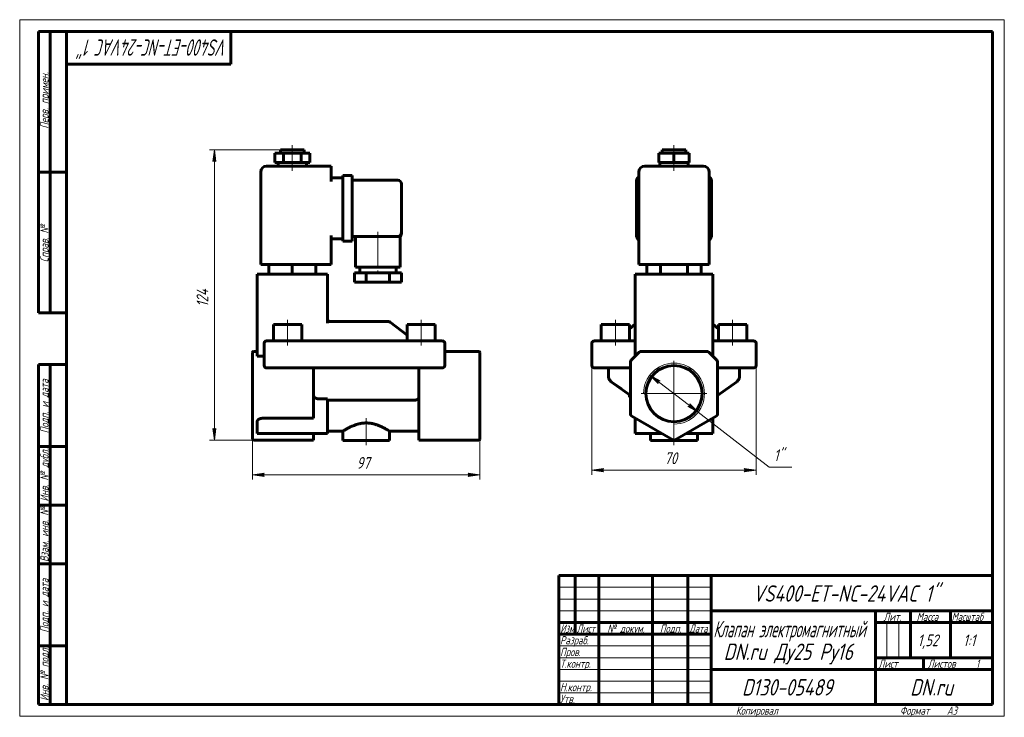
# Model space of a CAD drawing. Header units: millimetres. Extents: x 0 to 420, y 0 to 297.
import ezdxf

# ---------------------------------------------------------------- set-up
doc = ezdxf.new("R2010")
doc.units = ezdxf.units.MM
for name, pattern in [('K5LT_AXLED', [19.5, 15, -1.5, 1.5, -1.5]), ('K5LT_BASIC', [0]), ('K5LT_THIN', [0])]:
    doc.linetypes.add(name, pattern=pattern)
doc.layers.add('Системный слой', color=7, linetype='Continuous')
doc.layers.add('Системный слой (1)', color=7, linetype='Continuous', true_color=0x6c6c6c)
doc.styles.add('KDIMTEXTSTYLE', font='GOST_AU.SHX', dxfattribs={"width": 0.96, "oblique": 15, "height": 5})
doc.styles.add('KTEXTSTYLE', font='GOST_AU.SHX', dxfattribs={"width": 0.96, "height": 5})
doc.dimstyles.new('KDIMSTYLE (1.00)', dxfattribs={"dimtxt": 5, "dimasz": 1, "dimexe": 2, "dimexo": 0, "dimgap": 1, "dimtad": 1, "dimtxsty": 'KDIMTEXTSTYLE', "dimsah": 1, "dimcen": 0, "dimdle": 1, "dimadec": 0, "dimazin": 0, "dimtfac": 0.667, "dimtmove": 0, "dimatfit": 3, "dimfxl": 1, "dimtvp": 1, "dimtolj": 1, "dimtzin": 0, "dimarcsym": 0})

# ---------------------------------------------------------------- blocks, each defined once
blk = doc.blocks.new('U0')
at = {"layer": 'Системный слой (1)', "color": 150, "linetype": 'K5LT_BASIC', "lineweight": 60, "true_color": 0x0080ff}
for p, q in [((262.6, 163.88), (262.6, 163.87)), ((262.6, 163.87), (262.6, 163.88)), ((262.6, 163.88), (262.6, 163.88))]:
    blk.add_line(p, q, dxfattribs=at)
blk = doc.blocks.new('U1')
at = {"layer": 'Системный слой (1)', "color": 150, "linetype": 'K5LT_BASIC', "lineweight": 60, "true_color": 0x0080ff}
for p, q in [((295.6, 163.88), (295.6, 163.87)), ((295.6, 163.87), (295.6, 163.88)), ((295.6, 163.88), (295.6, 163.88))]:
    blk.add_line(p, q, dxfattribs=at)
blk = doc.blocks.new('D0')
at = {"layer": 'Системный слой (1)'}
for points in [[(248.6, 104.96), (249.1, 105.61), (244.1, 104.96), (249.1, 104.3)], [(309.1, 104.3), (314.1, 104.96), (309.1, 105.61), (309.6, 104.96)]]:
    blk.add_hatch(color=7, dxfattribs=at).paths.add_polyline_path(points)
at = {"layer": 'Системный слой (1)', "color": 7, "linetype": 'K5LT_THIN', "lineweight": 18}
for p, q in [((244.1, 154.32), (244.1, 102.96)), ((314.1, 154.32), (314.1, 102.96)), ((244.1, 104.96), (249.1, 105.61)), ((249.1, 105.61), (248.6, 104.96)), ((309.6, 104.96), (309.1, 105.61)), ((309.1, 105.61), (314.1, 104.96)), ((249.1, 104.3), (244.1, 104.96)), ((248.6, 104.96), (249.1, 104.3)), ((314.1, 104.96), (309.1, 104.3)), ((309.1, 104.3), (309.6, 104.96))]:
    blk.add_line(p, q, dxfattribs=at)
blk.add_wipeout([(275.02, 105.96), (275.02, 113.34), (282.86, 113.34), (282.86, 105.96)]).dxf.layer = 'Системный слой (1)'
blk.add_line((244.1, 104.96), (314.1, 104.96), dxfattribs=at)
at = {"layer": 'Системный слой (1)', "color": 7, "insert": (275.02, 112.54), "char_height": 5, "attachment_point": 1, "style": 'KTEXTSTYLE'}
blk.add_mtext('\\H5.0;\\W1.000;\\Q15;\\Q15;\\W0.965;70', dxfattribs=at)
blk = doc.blocks.new('KDIMARROW_01')
at = {"layer": 'Системный слой'}
blk.add_hatch(color=0, dxfattribs=at).paths.add_polyline_path([(-5, -0.66), (0, 0), (-5, 0.66), (-4.5, 0)])
at = {"layer": 'Системный слой', "color": 0, "linetype": 'K5LT_THIN', "lineweight": 18}
for p, q in [((-4.5, 0), (-5, 0.66)), ((-5, 0.66), (0, 0)), ((0, 0), (-5, -0.66)), ((-5, -0.66), (-4.5, 0))]:
    blk.add_line(p, q, dxfattribs=at)
at = {"layer": 'Системный слой (1)', "color": 0, "linetype": 'K5LT_THIN', "lineweight": 18}
blk.add_line((99.29, 137.57), (98.29, 137.57), dxfattribs=at)
blk = doc.blocks.new('D1')
at = {"layer": 'Системный слой (1)'}
for points in [[(273.17, 142.97), (268.81, 145.5), (272.36, 141.93), (272.37, 142.75)], [(289.4, 129.63), (285.84, 133.2), (285.84, 132.38), (285.04, 132.16)]]:
    blk.add_hatch(color=7, dxfattribs=at).paths.add_polyline_path(points)
at = {"layer": 'Системный слой (1)', "color": 7, "linetype": 'K5LT_THIN', "lineweight": 18}
for p, q in [((268.81, 145.5), (273.17, 142.97)), ((272.36, 141.93), (268.81, 145.5)), ((268.81, 145.5), (289.4, 129.63)), ((273.17, 142.97), (272.37, 142.75)), ((272.37, 142.75), (272.36, 141.93)), ((285.04, 132.16), (285.84, 132.38)), ((289.4, 129.63), (285.04, 132.16)), ((285.84, 132.38), (285.84, 133.2)), ((285.84, 133.2), (289.4, 129.63))]:
    blk.add_line(p, q, dxfattribs=at)
blk.add_wipeout([(321.71, 107.28), (321.71, 114.66), (327.14, 114.66), (327.14, 107.28)]).dxf.layer = 'Системный слой (1)'
for p, q in [((289.4, 129.63), (319.71, 106.28)), ((319.71, 106.28), (329.36, 106.28))]:
    blk.add_line(p, q, dxfattribs=at)
at = {"layer": 'Системный слой (1)', "color": 7, "insert": (321.71, 113.86), "char_height": 5, "attachment_point": 1, "style": 'KTEXTSTYLE'}
blk.add_mtext('\\H5.0;\\W1.000;\\Q15;\\Q15;\\W0.965;1"', dxfattribs=at)
blk = doc.blocks.new('U2')
at = {"layer": 'Системный слой (1)', "color": 30, "linetype": 'K5LT_AXLED', "lineweight": 18, "true_color": 0xff8000}
for q in [(279.1, 151.57), (265.1, 137.57), (293.1, 137.57), (279.1, 123.57)]:
    blk.add_line((279.1, 137.57), q, dxfattribs=at)
blk = doc.blocks.new('U3')
at = {"layer": 'Системный слой (1)', "color": 150, "linetype": 'K5LT_BASIC', "lineweight": 60, "true_color": 0x0080ff}
for p in [(162.79, 206.07), (162.79, 205.68), (162.79, 205.68)]:
    blk.add_line(p, (162.79, 205.68), dxfattribs=at)
blk = doc.blocks.new('U4')
at = {"layer": 'Системный слой (1)', "color": 150, "linetype": 'K5LT_BASIC', "lineweight": 60, "true_color": 0x0080ff}
for p, q in [((131.29, 121.57), (137.79, 121.57)), ((157.79, 121.57), (170.29, 121.57))]:
    blk.add_line(p, q, dxfattribs=at)
blk = doc.blocks.new('D2')
at = {"layer": 'Системный слой (1)'}
for points in [[(99.29, 102.96), (104.29, 103.61), (103.79, 102.96), (104.29, 102.3)], [(191.29, 102.3), (196.29, 102.96), (191.29, 103.61), (191.79, 102.96)]]:
    blk.add_hatch(color=7, dxfattribs=at).paths.add_polyline_path(points)
at = {"layer": 'Системный слой (1)', "color": 7, "linetype": 'K5LT_THIN', "lineweight": 18}
for p, q in [((99.29, 123.34), (99.29, 100.96)), ((196.29, 122.29), (196.29, 100.96)), ((99.29, 102.96), (104.29, 103.61)), ((104.29, 102.3), (99.29, 102.96)), ((104.29, 103.61), (103.79, 102.96)), ((103.79, 102.96), (104.29, 102.3)), ((191.79, 102.96), (191.29, 103.61)), ((191.29, 103.61), (196.29, 102.96)), ((196.29, 102.96), (191.29, 102.3)), ((191.29, 102.3), (191.79, 102.96))]:
    blk.add_line(p, q, dxfattribs=at)
blk.add_wipeout([(143.71, 103.96), (143.71, 111.34), (151.55, 111.34), (151.55, 103.96)]).dxf.layer = 'Системный слой (1)'
blk.add_line((99.29, 102.96), (196.29, 102.96), dxfattribs=at)
at = {"layer": 'Системный слой (1)', "color": 7, "insert": (143.71, 110.54), "char_height": 5, "attachment_point": 1, "style": 'KTEXTSTYLE'}
blk.add_mtext('\\H5.0;\\W1.000;\\Q15;\\Q15;\\W0.965;97', dxfattribs=at)
blk = doc.blocks.new('D3')
at = {"layer": 'Системный слой (1)'}
for points in [[(83.69, 236.57), (83.03, 241.57), (82.37, 236.57), (83.03, 237.07)], [(83.03, 117.72), (83.69, 122.72), (83.03, 122.22), (82.37, 122.72)]]:
    blk.add_hatch(color=7, dxfattribs=at).paths.add_polyline_path(points)
at = {"layer": 'Системный слой (1)', "color": 7, "linetype": 'K5LT_THIN', "lineweight": 18}
for p, q in [((111.29, 241.57), (81.03, 241.57)), ((82.37, 236.57), (83.03, 241.57)), ((83.03, 241.57), (83.69, 236.57)), ((83.03, 237.07), (82.37, 236.57)), ((83.69, 236.57), (83.03, 237.07)), ((83.03, 117.72), (82.37, 122.72)), ((82.37, 122.72), (83.03, 122.22)), ((83.03, 122.22), (83.69, 122.72)), ((83.69, 122.72), (83.03, 117.72)), ((99.79, 117.72), (81.03, 117.72))]:
    blk.add_line(p, q, dxfattribs=at)
blk.add_wipeout([(82.03, 174.57), (74.65, 174.57), (74.65, 184.31), (82.03, 184.31)]).dxf.layer = 'Системный слой (1)'
blk.add_line((83.03, 241.57), (83.03, 117.72), dxfattribs=at)
at = {"layer": 'Системный слой (1)', "color": 7, "insert": (75.45, 174.57), "char_height": 5, "attachment_point": 1, "rotation": 90, "style": 'KTEXTSTYLE'}
blk.add_mtext('\\H5.0;\\W1.000;\\Q15;\\Q15;\\W0.965;124', dxfattribs=at)
blk = doc.blocks.new('U5')
at = {"color": 7, "linetype": 'K5LT_THIN', "lineweight": 18}
for p, q in [((0, 0), (0, 297)), ((0, 297), (420, 297)), ((420, 297), (420, 0)), ((230, 55), (295, 55)), ((230, 50), (295, 50)), ((230, 45), (295, 45)), ((369.96, 25), (369.96, 40)), ((374.98, 25), (374.98, 40)), ((230, 30), (295, 30)), ((230, 25), (295, 25)), ((230, 20), (295, 20)), ((230, 15), (295, 15)), ((230, 10), (295, 10)), ((420, 0), (0, 0))]:
    blk.add_line(p, q, dxfattribs=at)
at = {"color": 150, "linetype": 'K5LT_BASIC', "lineweight": 60, "true_color": 0x0080ff}
for p, q in [((8, 172), (8, 292)), ((20, 292), (8, 292)), ((13, 172), (13, 292)), ((20, 5), (20, 292)), ((20, 292), (415, 292)), ((90, 292), (90, 278)), ((415, 292), (415, 5)), ((90, 278), (20, 278)), ((20, 232), (8, 232)), ((20, 172), (8, 172)), ((8, 5), (8, 150)), ((20, 150), (8, 150)), ((13, 5), (13, 150)), ((20, 115), (8, 115)), ((20, 90), (8, 90)), ((20, 65), (8, 65)), ((230, 60), (415, 60)), ((230, 5), (230, 60)), ((237, 35), (237, 60)), ((247, 5), (247, 60)), ((270, 5), (270, 60)), ((285, 5), (285, 60)), ((295, 5), (295, 60)), ((295, 45), (415, 45)), ((365, 5), (365, 45)), ((380, 25), (380, 45)), ((397, 25), (397, 45)), ((230, 40), (295, 40)), ((365, 40), (380, 40)), ((380, 40), (415, 40)), ((230, 35), (295, 35)), ((20, 30), (8, 30)), ((365, 25), (415, 25)), ((385.57, 20), (385.57, 25)), ((295, 20), (365, 20)), ((365, 20), (415, 20)), ((20, 5), (8, 5)), ((415, 5), (20, 5))]:
    blk.add_line(p, q, dxfattribs=at)
at = {"color": 7, "attachment_point": 1, "style": 'KTEXTSTYLE'}
for s, insert, char_height, rotation in [('\\H5.0;\\W1.000;\\Q15;\\Q15;\\W0.763;\\H7.00;VS400-ET-NC-24VAC 1"', (88.73, 281.64), 7, 180), ('\\H5.0;\\W1.000;\\Q15;\\Q15;\\W0.965;\\H3.50;Перв. примен.', (8.82, 250.52), 3.5, 90), ('\\H5.0;\\W1.000;\\Q15;\\Q15;\\W0.965;\\H3.50;Справ. №', (8.82, 193.63), 3.5, 90), ('\\H5.0;\\W1.000;\\Q15;\\Q15;\\W0.965;\\H3.50;Подп. и дата', (8.82, 120.66), 3.5, 90), ('\\H5.0;\\W1.000;\\Q15;\\Q15;\\W0.965;\\H3.50;Инв. № дубл.', (8.82, 91.57), 3.5, 90), ('\\H5.0;\\W1.000;\\Q15;\\Q15;\\W0.965;\\H3.50;Взам. инв. №', (8.82, 65.8), 3.5, 90), ('\\H5.0;\\W1.000;\\Q15;\\Q15;\\W0.965;\\H3.50;Подп. и дата', (8.82, 35.66), 3.5, 90), ('\\H5.0;\\W1.000;\\Q15;\\Q15;\\W0.965;\\H3.50;Инв. № подл.', (8.82, 6.57), 3.5, 90)]:
    blk.add_mtext(s, dxfattribs=dict(at, insert=insert, char_height=char_height, rotation=rotation))
for s, insert, char_height in [('\\H5.0;\\W1.000;\\Q15;\\Q15;\\W0.965;\\H7.00;VS400-ET-NC-24VAC 1"', (312.7, 55.86), 7), ('\\H5.0;\\W1.000;\\Q15;\\Q15;\\W0.965;\\H3.50;Лит.', (368.47, 44.18), 3.5), ('\\H5.0;\\W1.000;\\Q15;\\Q15;\\W0.965;\\H3.50;Масса', (382.58, 44.18), 3.5), ('\\H5.0;\\W1.000;\\Q15;\\Q15;\\W0.930;\\H3.50;Масштаб', (397.52, 44.18), 3.5), ('\\H5.0;\\W1.000;\\Q15;\\Q15;\\W0.784;\\H3.50;Изм.', (230.62, 39.18), 3.5), ('\\H5.0;\\W1.000;\\Q15;\\Q15;\\W0.799;\\H3.50;Лист', (237.61, 39.18), 3.5), ('\\H5.0;\\W1.000;\\Q15;\\Q15;\\W0.965;\\H3.50;№ докум.', (250.63, 39.18), 3.5), ('\\H5.0;\\W1.000;\\Q15;\\Q15;\\W0.965;\\H3.50;Подп.', (273.1, 39.18), 3.5), ('\\H5.0;\\W1.000;\\Q15;\\Q15;\\W0.799;\\H3.50;Дата', (285.61, 39.18), 3.5), ('\\H5.0;\\W1.000;\\Q15;\\Q15;\\W0.672;\\H7.00;Клапан электромагнитный', (295.88, 40.69), 7), ('\\H5.0;\\W1.000;\\Q15;\\Q15;\\W0.965;\\H3.50;Разраб.', (230.5, 34.18), 3.5), ('\\H5.0;\\W1.000;\\Q15;\\Q15;\\W0.965;1,52', (383.03, 34.9), 5), ('\\H5.0;\\W1.000;\\Q15;\\Q15;\\W0.965;{\\c16711680;1:1}', (402.44, 34.9), 5), ('\\H5.0;\\W1.000;\\Q15;\\Q15;\\W0.965;\\H7.00;DN.ru Ду25 Ру16', (300.3, 31.02), 7), ('\\H5.0;\\W1.000;\\Q15;\\Q15;\\W0.965;\\H3.50;Пров.', (230.5, 29.18), 3.5), ('\\H5.0;\\W1.000;\\Q15;\\Q15;\\W0.965;\\H3.50;Т.контр.', (230.5, 24.18), 3.5), ('\\H5.0;\\W1.000;\\Q15;\\Q15;\\W0.965;\\H3.50;Лист', (366.32, 24.18), 3.5), ('\\H5.0;\\W1.000;\\Q15;\\Q15;\\W0.965;\\H3.50;Листов', (387.36, 24.18), 3.5), ('\\H5.0;\\W1.000;\\Q15;\\Q15;\\W0.965;\\H3.50;1', (407.91, 24.18), 3.5), ('\\H5.0;\\W1.000;\\Q15;\\Q15;\\W0.965;\\H3.50;Н.контр.', (230.5, 14.18), 3.5), ('\\H5.0;\\W1.000;\\Q15;\\Q15;\\W0.965;\\H7.00;D130-05489', (308.08, 15.86), 7), ('\\H5.0;\\W1.000;\\Q15;\\Q15;\\W0.965;\\H7.00;DN.ru', (379.84, 15.86), 7), ('\\H5.0;\\W1.000;\\Q15;\\Q15;\\W0.965;\\H3.50;Утв.', (230.5, 9.18), 3.5), ('\\H5.0;\\W1.000;\\Q15;\\Q15;\\W0.965;\\H3.50;Копировал', (305.5, 4.18), 3.5), ('\\H5.0;\\W1.000;\\Q15;\\Q15;\\W0.965;\\H3.50;Формат', (375.5, 4.18), 3.5), ('\\H5.0;\\W1.000;\\Q15;\\Q15;\\W0.965;\\H3.50;A3', (395.5, 4.18), 3.5)]:
    blk.add_mtext(s, dxfattribs=dict(at, insert=insert, char_height=char_height))

msp = doc.modelspace()

# ---------------------------------------------------------------- linework, layer by layer
at = {"layer": 'Системный слой (1)', "color": 150, "linetype": 'K5LT_BASIC', "lineweight": 60, "true_color": 0x0080ff}
for p, q in [((108.794, 236.065), (108.794, 240.065)), ((108.794, 240.065), (112.544, 240.065)), ((111.294, 240.065), (111.294, 241.565)), ((111.294, 241.565), (121.294, 241.565)), ((112.544, 236.065), (112.544, 240.065)), ((112.544, 240.065), (120.044, 240.065)), ((120.044, 236.065), (120.044, 240.065)), ((120.044, 240.065), (123.794, 240.065)), ((121.294, 240.065), (121.294, 241.565)), ((123.794, 236.065), (123.794, 240.065)), ((272.608, 240.065), (279.103, 240.065)), ((272.608, 236.065), (272.608, 240.065)), ((274.103, 240.065), (274.103, 241.565)), ((274.103, 241.565), (284.103, 241.565)), ((279.103, 236.065), (279.103, 240.065)), ((279.103, 240.065), (285.598, 240.065)), ((284.103, 240.065), (284.103, 241.565)), ((285.598, 236.065), (285.598, 240.065)), ((108.794, 236.065), (112.544, 236.065)), ((110.294, 234.565), (110.294, 236.065)), ((112.544, 236.065), (120.044, 236.065)), ((120.044, 236.065), (123.794, 236.065)), ((122.294, 234.565), (122.294, 236.065)), ((272.608, 236.065), (279.103, 236.065)), ((273.103, 234.565), (273.103, 236.065)), ((279.103, 236.065), (285.598, 236.065)), ((285.103, 234.565), (285.103, 236.065)), ((102.794, 192.565), (102.794, 232.065)), ((132.794, 234.565), (105.294, 234.565)), ((132.794, 234.565), (132.794, 232.065)), ((132.794, 228.065), (132.794, 232.065)), ((264.103, 192.565), (264.103, 232.065)), ((291.603, 234.565), (266.603, 234.565)), ((294.103, 192.565), (294.103, 232.065)), ((132.794, 229.565), (137.794, 229.565)), ((137.794, 230.565), (141.794, 230.565)), ((137.794, 228.065), (137.794, 230.565)), ((137.794, 228.065), (137.794, 205.065)), ((141.794, 230.565), (141.794, 228.065)), ((141.794, 228.565), (161.294, 228.565)), ((141.794, 228.065), (141.794, 205.065)), ((162.794, 227.065), (162.794, 206.065)), ((263.103, 205.065), (263.103, 228.065)), ((295.103, 228.065), (295.103, 205.065)), ((162.794, 206.065), (162.794, 205.683)), ((132.794, 192.565), (132.794, 205.065)), ((132.794, 203.565), (137.794, 203.565)), ((137.794, 202.565), (137.794, 205.065)), ((137.794, 202.565), (141.794, 202.565)), ((141.794, 205.065), (141.794, 202.565)), ((141.794, 204.565), (161.294, 204.565)), ((143.294, 204.565), (143.294, 191.565)), ((161.294, 204.565), (162.294, 204.565)), ((162.294, 204.565), (162.294, 191.565)), ((162.794, 205.683), (162.794, 205.683)), ((162.794, 205.683), (162.794, 205.683)), ((162.794, 205.683), (162.794, 205.683)), ((105.294, 192.565), (102.794, 192.565)), ((105.294, 192.565), (132.794, 192.565)), ((106.294, 192.565), (106.294, 188.565)), ((116.294, 192.565), (116.294, 188.565)), ((126.294, 192.565), (126.294, 188.565)), ((142.794, 189.065), (142.794, 185.065)), ((147.794, 189.065), (142.794, 189.065)), ((162.294, 191.565), (143.294, 191.565)), ((145.044, 191.565), (145.044, 189.065)), ((157.794, 189.065), (147.794, 189.065)), ((147.794, 189.065), (147.794, 185.065)), ((162.794, 189.065), (157.794, 189.065)), ((157.794, 189.065), (157.794, 185.065)), ((160.544, 191.565), (160.544, 189.065)), ((162.794, 189.065), (162.794, 185.065)), ((266.603, 192.565), (264.103, 192.565)), ((266.603, 192.565), (291.603, 192.565)), ((267.556, 192.565), (267.556, 188.565)), ((273.329, 192.565), (273.329, 188.565)), ((284.876, 192.565), (284.876, 188.565)), ((290.65, 192.565), (290.65, 188.565)), ((294.103, 192.565), (291.603, 192.565)), ((101.294, 188.565), (101.294, 153.565)), ((128.794, 188.565), (101.294, 188.565)), ((128.794, 188.565), (131.294, 188.565)), ((131.294, 188.565), (131.294, 167.628)), ((147.794, 185.065), (142.794, 185.065)), ((157.794, 185.065), (147.794, 185.065)), ((162.794, 185.065), (157.794, 185.065)), ((295.603, 188.565), (262.603, 188.565)), ((262.603, 188.565), (262.603, 153.565)), ((295.603, 188.565), (295.603, 153.565)), ((157.456, 168.275), (132.294, 168.275)), ((158.062, 168.071), (165.294, 162.563)), ((108.294, 160.065), (108.294, 167.065)), ((108.294, 167.065), (120.294, 167.065)), ((120.294, 160.065), (120.294, 167.065)), ((165.294, 160.065), (165.294, 167.065)), ((165.294, 167.065), (177.294, 167.065)), ((177.294, 160.065), (177.294, 167.065)), ((248.103, 167.065), (260.103, 167.065)), ((248.103, 160.065), (248.103, 167.065)), ((262.603, 167.133), (260.103, 165.229)), ((260.103, 160.065), (260.103, 167.065)), ((262.603, 163.883), (262.603, 163.888)), ((295.603, 167.133), (298.103, 165.229)), ((295.603, 163.883), (295.603, 163.888)), ((298.103, 160.065), (298.103, 167.065)), ((298.103, 167.065), (310.103, 167.065)), ((310.103, 160.065), (310.103, 167.065)), ((105.294, 160.065), (107.294, 160.065)), ((178.294, 160.065), (107.294, 160.065)), ((178.294, 160.065), (180.294, 160.065)), ((245.103, 160.065), (247.103, 160.065)), ((247.103, 160.065), (262.603, 160.065)), ((295.603, 160.065), (311.103, 160.065)), ((311.103, 160.065), (313.103, 160.065)), ((101.294, 155.565), (99.794, 155.565)), ((104.294, 159.065), (104.294, 149.565)), ((181.294, 149.565), (181.294, 159.065)), ((181.294, 155.565), (195.794, 155.565)), ((244.103, 159.065), (244.103, 149.565)), ((293.189, 155.565), (265.017, 155.565)), ((314.103, 159.065), (314.103, 149.565)), ((99.294, 154.919), (99.294, 155.065)), ((99.294, 151.505), (99.294, 154.919)), ((99.294, 151.151), (99.294, 151.505)), ((101.294, 153.565), (104.294, 153.565)), ((196.294, 155.065), (196.294, 154.919)), ((196.294, 151.505), (196.294, 154.919)), ((196.294, 151.505), (196.294, 151.151)), ((264.31, 155.272), (260.896, 151.858)), ((297.31, 151.858), (293.896, 155.272)), ((99.294, 128.824), (99.294, 151.151)), ((107.294, 148.565), (105.294, 148.565)), ((107.294, 148.565), (178.294, 148.565)), ((125.294, 128.824), (125.294, 148.565)), ((170.294, 128.824), (170.294, 148.565)), ((180.294, 148.565), (178.294, 148.565)), ((196.294, 128.824), (196.294, 151.151)), ((247.103, 148.565), (245.103, 148.565)), ((247.103, 148.565), (260.603, 148.565)), ((251.103, 148.565), (251.103, 145.083)), ((260.603, 151.151), (260.603, 128.824)), ((297.603, 128.824), (297.603, 151.151)), ((297.603, 148.565), (311.103, 148.565)), ((307.103, 148.565), (307.103, 145.083)), ((313.103, 148.565), (311.103, 148.565)), ((260.603, 136.761), (252.361, 142.64)), ((252.361, 142.64), (256.649, 139.581)), ((305.845, 142.64), (297.603, 136.761)), ((127.614, 135.335), (131.294, 135.335)), ((131.294, 135.335), (131.294, 120.565)), ((131.294, 134.807), (168.493, 134.807)), ((260.103, 137.009), (260.103, 137.118)), ((260.103, 136.009), (260.103, 137.009)), ((260.255, 137.009), (260.103, 137.009)), ((260.603, 136.009), (260.103, 136.009)), ((99.294, 128.391), (99.294, 128.824)), ((99.294, 118.287), (99.294, 128.391)), ((125.294, 127.091), (103.794, 127.091)), ((125.294, 128.824), (125.294, 127.958)), ((125.294, 127.091), (125.294, 127.958)), ((170.294, 127.958), (170.294, 128.824)), ((170.294, 117.854), (170.294, 127.958)), ((196.294, 128.824), (196.294, 128.391)), ((196.294, 118.287), (196.294, 128.391)), ((261.103, 127.958), (278.603, 117.854)), ((262.603, 127.091), (262.603, 120.565)), ((279.603, 117.854), (297.103, 127.958)), ((295.603, 127.091), (295.603, 120.565)), ((101.294, 125.648), (101.294, 120.565)), ((99.294, 118.22), (99.294, 118.287)), ((99.794, 117.72), (125.294, 117.72)), ((103.794, 120.565), (101.294, 120.565)), ((131.294, 120.565), (103.794, 120.565)), ((125.294, 117.854), (125.294, 120.565)), ((125.294, 117.854), (125.294, 117.72)), ((137.794, 121.565), (137.794, 117.565)), ((157.794, 121.565), (157.794, 117.565)), ((170.294, 117.72), (170.294, 117.854)), ((170.294, 117.72), (195.794, 117.72)), ((196.294, 118.287), (196.294, 118.22)), ((265.103, 120.565), (262.603, 120.565)), ((273.907, 120.565), (265.103, 120.565)), ((269.103, 120.565), (269.103, 117.565)), ((293.103, 120.565), (284.299, 120.565)), ((289.103, 120.565), (289.103, 117.565)), ((295.603, 120.565), (293.103, 120.565)), ((157.794, 117.565), (137.794, 117.565)), ((289.103, 117.565), (269.103, 117.565))]:
    msp.add_line(p, q, dxfattribs=at)
at = {"layer": 'Системный слой (1)', "color": 30, "linetype": 'K5LT_AXLED', "lineweight": 18, "true_color": 0xff8000}
for p, q in [((116.294, 238.065), (116.294, 243.565)), ((279.103, 238.065), (279.103, 243.565)), ((116.294, 232.565), (116.294, 238.065)), ((279.103, 232.565), (279.103, 238.065)), ((152.794, 206.565), (152.794, 187.065)), ((114.294, 158.065), (114.294, 169.065)), ((171.294, 158.065), (171.294, 169.065)), ((254.103, 158.065), (254.103, 169.065)), ((304.103, 158.065), (304.103, 169.065))]:
    msp.add_line(p, q, dxfattribs=at)
at = {"layer": 'Системный слой (1)', "color": 150, "linetype": 'K5LT_BASIC', "lineweight": 60, "true_color": 0x0080ff}
msp.add_circle((279.103, 137.565), 12, dxfattribs=at)
for centre, radius, start, end in [((105.294, 232.065), 2.5, 90, 180), ((266.603, 232.065), 2.5, 90, 180), ((291.603, 232.065), 2.5, 0, 90), ((161.294, 227.065), 1.5, 0, 90), ((265.603, 228.065), 2.5, 126.8699, 180), ((292.603, 228.065), 2.5, 0, 53.1301), ((161.294, 206.065), 1.5, 270, 0), ((161.294, 206.065), 1.5, 270.61726, 0), ((161.294, 205.683), 1.5, 311.81031, 0), ((265.603, 205.065), 2.5, 180, 233.1301), ((292.603, 205.065), 2.5, 306.8699, 0), ((132.294, 169.275), 1, 180, 270), ((157.456, 167.275), 1, 52.70853, 90), ((105.294, 159.065), 1, 90, 180), ((180.294, 159.065), 1, 0, 90), ((245.103, 159.065), 1, 90, 180), ((313.103, 159.065), 1, 0, 90), ((99.794, 155.065), 0.5, 90, 180), ((195.794, 155.065), 0.5, 0, 90), ((265.017, 154.565), 1, 90, 135), ((293.189, 154.565), 1, 45, 90), ((261.603, 151.151), 1, 135, 180), ((296.603, 151.151), 1, 0, 45), ((105.294, 149.565), 1, 180, 270), ((180.294, 149.565), 1, 270, 0), ((245.103, 149.565), 1, 180, 270), ((313.103, 149.565), 1, 270, 0), ((261.603, 128.824), 1, 180, 240), ((296.603, 128.824), 1, 300, 0), ((99.794, 118.22), 0.5, 180, 270), ((195.794, 118.22), 0.5, 270, 0), ((279.103, 118.72), 1, 240, 300)]:
    msp.add_arc(centre, radius, start, end, dxfattribs=at)
at = {"layer": 'Системный слой (1)', "color": 7, "linetype": 'K5LT_THIN', "lineweight": 18}
msp.add_arc((279.103, 137.565), 13, 270, 180, dxfattribs=at)
at = {"layer": 'Системный слой (1)', "color": 150, "linetype": 'K5LT_BASIC', "lineweight": 60, "true_color": 0x0080ff}
for points, knots in [([(162.794, 205.683), (162.794, 205.683), (162.794, 205.682), (162.794, 205.678), (162.794, 205.674), (162.793, 205.665), (162.793, 205.661), (162.793, 205.646), (162.793, 205.636), (162.792, 205.607), (162.791, 205.588), (162.786, 205.529), (162.782, 205.491), (162.765, 205.386), (162.751, 205.322), (162.713, 205.194), (162.69, 205.131), (162.635, 205.009), (162.603, 204.949), (162.533, 204.836), (162.494, 204.781), (162.446, 204.724), (162.442, 204.718), (162.423, 204.696), (162.41, 204.681), (162.386, 204.655), (162.375, 204.643), (162.355, 204.623), (162.346, 204.614), (162.33, 204.599), (162.323, 204.592), (162.308, 204.578), (162.301, 204.572), (162.294, 204.565)], [0.0047483, 0.0047483, 0.0047483, 0.0047483, 0.0189931, 0.0189931, 0.1590787, 0.1590787, 0.3324021, 0.3324021, 0.6790491, 0.6790491, 1.372343, 1.372343, 2.7589308, 2.7589308, 5.124437, 5.124437, 7.509409, 7.509409, 9.8986523, 9.8986523, 12.2816114, 12.2816114, 12.5561389, 12.5561389, 13.2771072, 13.2771072, 13.8449686, 13.8449686, 14.2922372, 14.2922372, 14.6445226, 14.6445226, 14.996808, 14.996808, 14.996808, 14.996808]), ([(162.794, 205.683), (162.794, 205.683), (162.794, 205.683), (162.794, 205.683), (162.794, 205.682), (162.794, 205.678), (162.794, 205.674), (162.793, 205.664), (162.793, 205.659), (162.793, 205.643), (162.793, 205.632), (162.792, 205.62), (162.792, 205.619), (162.791, 205.597), (162.79, 205.577), (162.784, 205.513), (162.779, 205.47), (162.76, 205.362), (162.745, 205.298), (162.705, 205.17), (162.68, 205.108), (162.623, 204.986), (162.591, 204.927), (162.518, 204.815), (162.478, 204.761), (162.394, 204.662), (162.35, 204.616), (162.303, 204.574)], [0.0107628, 0.0107628, 0.0107628, 0.0107628, 0.0110204, 0.0110204, 0.0322883, 0.0322883, 0.1716786, 0.1716786, 0.3648827, 0.3648827, 0.7512909, 0.7512909, 0.7851429, 0.7851429, 1.5241073, 1.5241073, 3.0589774, 3.0589774, 5.4290278, 5.4290278, 7.8162344, 7.8162344, 10.2067569, 10.2067569, 12.5891959, 12.5891959, 14.8465543, 14.8465543, 14.8465543, 14.8465543]), ([(162.794, 205.683), (162.794, 205.676), (162.794, 205.669), (162.793, 205.655), (162.793, 205.647), (162.793, 205.631), (162.792, 205.623), (162.792, 205.607), (162.791, 205.6), (162.79, 205.583), (162.79, 205.574), (162.789, 205.565)], [0, 0, 0, 0, 0.8760259, 0.8760259, 1.8760259, 1.8760259, 2.8760259, 2.8760259, 3.8760259, 3.8760259, 5, 5, 5, 5]), ([(162.794, 205.683), (162.794, 205.676), (162.794, 205.669), (162.793, 205.655), (162.793, 205.647), (162.793, 205.631), (162.792, 205.623), (162.792, 205.608), (162.791, 205.6), (162.79, 205.583), (162.79, 205.575), (162.789, 205.566)], [0, 0, 0, 0, 0.8807643, 0.8807643, 1.8807643, 1.8807643, 2.8807643, 2.8807643, 3.8807643, 3.8807643, 5, 5, 5, 5]), ([(252.361, 142.64), (252.36, 142.641), (252.359, 142.641), (252.356, 142.644), (252.353, 142.646), (252.346, 142.651), (252.342, 142.654), (252.328, 142.664), (252.319, 142.67), (252.293, 142.69), (252.276, 142.703), (252.224, 142.743), (252.19, 142.771), (252.091, 142.855), (252.027, 142.915), (251.872, 143.072), (251.785, 143.173), (251.623, 143.388), (251.55, 143.501), (251.418, 143.737), (251.36, 143.86), (251.261, 144.112), (251.22, 144.241), (251.156, 144.503), (251.133, 144.635), (251.109, 144.869), (251.103, 144.969), (251.103, 145.074), (251.103, 145.078), (251.103, 145.083)], [0.0064229, 0.0064229, 0.0064229, 0.0064229, 0.0256916, 0.0256916, 0.0900783, 0.0900783, 0.1994252, 0.1994252, 0.4181192, 0.4181192, 0.855507, 0.855507, 1.7238599, 1.7238599, 3.4605655, 3.4605655, 6.1310511, 6.1310511, 8.8221797, 8.8221797, 11.5246771, 11.5246771, 14.2239164, 14.2239164, 16.904994, 16.904994, 18.9098373, 18.9098373, 18.9963665, 18.9963665, 18.9963665, 18.9963665]), ([(305.845, 142.64), (305.846, 142.641), (305.846, 142.641), (305.85, 142.644), (305.852, 142.646), (305.859, 142.651), (305.864, 142.654), (305.877, 142.663), (305.885, 142.67), (305.911, 142.689), (305.928, 142.702), (305.979, 142.741), (306.012, 142.768), (306.11, 142.851), (306.173, 142.909), (306.327, 143.065), (306.415, 143.166), (306.577, 143.38), (306.651, 143.493), (306.783, 143.729), (306.842, 143.851), (306.941, 144.103), (306.983, 144.232), (307.047, 144.493), (307.071, 144.626), (307.096, 144.862), (307.102, 144.966), (307.103, 145.074), (307.103, 145.078), (307.103, 145.083)], [0.0061296, 0.0061296, 0.0061296, 0.0061296, 0.0245184, 0.0245184, 0.0889294, 0.0889294, 0.1962477, 0.1962477, 0.4108843, 0.4108843, 0.8401573, 0.8401573, 1.6925739, 1.6925739, 3.397407, 3.397407, 6.067153, 6.067153, 8.7582447, 8.7582447, 11.4605611, 11.4605611, 14.1603181, 14.1603181, 16.8417749, 16.8417749, 18.9098348, 18.9098348, 18.9963629, 18.9963629, 18.9963629, 18.9963629]), ([(252.361, 142.64), (252.361, 142.64), (252.361, 142.64), (252.361, 142.64), (252.36, 142.64), (252.36, 142.64), (252.36, 142.641), (252.36, 142.641), (252.36, 142.641), (252.359, 142.641), (252.358, 142.642), (252.357, 142.643), (252.356, 142.643), (252.353, 142.645), (252.351, 142.647), (252.346, 142.651), (252.342, 142.653), (252.333, 142.66), (252.328, 142.664), (252.318, 142.671), (252.313, 142.675), (252.299, 142.685), (252.291, 142.691), (252.283, 142.698)], [0.0021694, 0.0021694, 0.0021694, 0.0021694, 0.0086775, 0.0086775, 0.0246521, 0.0246521, 0.0558123, 0.0558123, 0.1181327, 0.1181327, 0.2427735, 0.2427735, 0.4898857, 0.4898857, 0.9819408, 0.9819408, 1.9638816, 1.9638816, 3.3638816, 3.3638816, 4.7638816, 4.7638816, 7, 7, 7, 7]), ([(305.845, 142.64), (305.847, 142.641), (305.848, 142.643), (305.853, 142.646), (305.855, 142.648), (305.862, 142.652), (305.866, 142.655), (305.875, 142.662), (305.881, 142.666), (305.891, 142.674), (305.896, 142.678), (305.909, 142.687), (305.916, 142.692), (305.923, 142.698)], [0, 0, 0, 0, 0.4857617, 0.4857617, 1.133444, 1.133444, 2.266888, 2.266888, 3.666888, 3.666888, 5.066888, 5.066888, 7, 7, 7, 7]), ([(127.614, 135.335), (127.587, 135.335), (127.539, 135.335), (127.483, 135.337), (127.429, 135.34), (127.367, 135.344), (127.286, 135.351), (127.226, 135.358), (127.173, 135.366), (127.122, 135.373), (127.052, 135.386), (126.977, 135.401), (126.903, 135.418), (126.831, 135.438), (126.762, 135.458), (126.694, 135.48), (126.629, 135.504), (126.567, 135.528), (126.507, 135.554), (126.449, 135.58), (126.393, 135.608), (126.339, 135.636), (126.288, 135.665), (126.238, 135.694), (126.19, 135.725), (126.144, 135.755), (126.095, 135.79), (126.05, 135.824), (126.013, 135.853), (125.976, 135.883), (125.938, 135.916), (125.894, 135.956), (125.856, 135.993), (125.818, 136.03), (125.782, 136.069), (125.746, 136.109), (125.711, 136.15), (125.676, 136.193), (125.643, 136.237), (125.61, 136.282), (125.578, 136.328), (125.546, 136.376), (125.516, 136.426), (125.486, 136.477), (125.458, 136.529), (125.431, 136.583), (125.404, 136.638), (125.38, 136.693), (125.356, 136.75), (125.334, 136.808), (125.317, 136.855), (125.304, 136.894), (125.298, 136.914), (125.294, 136.927)], [0, 0, 0, 0, 0.0276237, 0.0476922, 0.0549695, 0.0820584, 0.1087424, 0.1352476, 0.1422737, 0.1612645, 0.186962, 0.2122101, 0.2373243, 0.2618283, 0.2858657, 0.3091144, 0.3320459, 0.3541428, 0.3757192, 0.3965796, 0.4172418, 0.4372833, 0.456906, 0.4758739, 0.4946182, 0.5128619, 0.5308353, 0.5543578, 0.5681853, 0.5778084, 0.6011883, 0.6186873, 0.6361964, 0.6537743, 0.6714124, 0.6891597, 0.7069574, 0.7249851, 0.7431919, 0.7617068, 0.780349, 0.7993335, 0.8185343, 0.8380263, 0.8576056, 0.8774391, 0.8974485, 0.9177179, 0.9380637, 0.9585958, 0.9792382, 0.9868153, 1, 1, 1, 1]), ([(168.493, 134.807), (168.509, 134.807), (168.54, 134.807), (168.586, 134.808), (168.633, 134.81), (168.679, 134.813), (168.725, 134.817), (168.771, 134.821), (168.817, 134.827), (168.863, 134.833), (168.909, 134.84), (168.955, 134.848), (169, 134.857), (169.046, 134.867), (169.092, 134.878), (169.138, 134.89), (169.184, 134.903), (169.23, 134.918), (169.278, 134.934), (169.328, 134.952), (169.39, 134.977), (169.461, 135.008), (169.538, 135.045), (169.605, 135.082), (169.661, 135.115), (169.709, 135.145), (169.761, 135.18), (169.821, 135.223), (169.882, 135.271), (169.937, 135.317), (169.979, 135.355), (170.012, 135.387), (170.042, 135.416), (170.072, 135.447), (170.107, 135.485), (170.146, 135.529), (170.188, 135.579), (170.223, 135.624), (170.251, 135.662), (170.274, 135.693), (170.287, 135.712), (170.294, 135.722)], [0, 0, 0, 0, 0.0220833, 0.044104, 0.0660751, 0.0879896, 0.1098869, 0.1317914, 0.1537101, 0.1756373, 0.1975675, 0.2195839, 0.2416838, 0.2639454, 0.2862829, 0.3088336, 0.3315268, 0.3544323, 0.3774152, 0.4030703, 0.4313241, 0.4722508, 0.5129881, 0.5535012, 0.5808703, 0.6054523, 0.6342215, 0.6695123, 0.7111693, 0.745181, 0.7719621, 0.7914467, 0.8107177, 0.8313677, 0.8536022, 0.8848223, 0.9155257, 0.9456951, 0.9658819, 0.9839888, 1, 1, 1, 1]), ([(157.794, 121.565), (157.793, 121.565), (157.787, 121.569), (157.756, 121.589), (157.705, 121.62), (157.634, 121.664), (157.534, 121.726), (157.397, 121.811), (157.212, 121.922), (157.011, 122.042), (156.803, 122.165), (156.592, 122.288), (156.359, 122.421), (156.105, 122.563), (155.83, 122.714), (155.539, 122.869), (155.234, 123.028), (154.919, 123.186), (154.597, 123.344), (154.235, 123.513), (153.819, 123.7), (153.332, 123.905), (152.785, 124.118), (152.182, 124.331), (151.531, 124.533), (150.88, 124.705), (150.25, 124.84), (149.662, 124.94), (149.098, 125.011), (148.551, 125.056), (148.117, 125.073), (147.763, 125.076), (147.459, 125.072), (147.1, 125.058), (146.673, 125.028), (146.155, 124.973), (145.544, 124.88), (144.931, 124.756), (144.404, 124.626), (143.96, 124.502), (143.505, 124.362), (142.933, 124.167), (142.195, 123.885), (141.407, 123.543), (140.711, 123.21), (140.196, 122.947), (139.808, 122.742), (139.455, 122.548), (139.101, 122.349), (138.757, 122.15), (138.49, 121.991), (138.289, 121.87), (138.131, 121.774), (137.996, 121.691), (137.889, 121.625), (137.825, 121.585), (137.798, 121.568), (137.794, 121.565), (137.794, 121.565)], [0, 0, 0, 0, 0.0070067, 0.01399817, 0.02097534, 0.02792852, 0.03487291, 0.04417451, 0.05354099, 0.06297295, 0.07022282, 0.07759217, 0.08516377, 0.09281946, 0.10055416, 0.10828383, 0.11592364, 0.1234808, 0.13080381, 0.13797451, 0.14721482, 0.15696855, 0.16723985, 0.178675, 0.19011391, 0.20155542, 0.21167355, 0.22110655, 0.22985098, 0.23833951, 0.24664837, 0.24998818, 0.25475995, 0.26071121, 0.26664055, 0.2746691, 0.28508371, 0.29576897, 0.30461585, 0.31152716, 0.31861269, 0.32851219, 0.34259696, 0.36061, 0.37660809, 0.38904728, 0.39805231, 0.40692457, 0.41866725, 0.43050029, 0.44242363, 0.45083427, 0.45864512, 0.46827561, 0.47791637, 0.48756871, 0.49480763, 0.49998969, 0.49998969, 0.49998969, 0.49998969])]:
    msp.add_open_spline(points, degree=3, knots=knots, dxfattribs=at)
msp.add_rational_spline([(101.294, 125.648), (101.294, 126.494), (102.329, 127.091), (103.794, 127.091)], [1, 0.804737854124, 0.804737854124, 1], degree=3, dxfattribs=at)

# ---------------------------------------------------------------- block references
at = {"layer": 'Системный слой (1)'}
for name in ['U3', 'U0', 'U1', 'U4']:
    msp.add_blockref(name, (0, 0), dxfattribs=at)

# ---------------------------------------------------------------- next in the draw order: dimensions: what is measured, and where the dimension line sits
at = {"layer": 'Системный слой (1)', "color": 7}
for base, p1, p2, text, picture, middle in [((244.103, 104.955), (314.103, 154.315), (244.103, 154.315), '\\H5.0;\\W0.965;\\Q15;\\H5.0;\\W0.965;\\Q15;\\Q15;70', 'D0', (279.103, 104.955)), ((99.294, 102.955), (196.294, 122.287), (99.294, 123.339), '\\H5.0;\\W0.965;\\Q15;\\H5.0;\\W0.965;\\Q15;\\Q15;97', 'D2', (147.794, 102.955))]:
    dim = msp.add_linear_dim(base=base, p1=p1, p2=p2, text=text, dimstyle='KDIMSTYLE (1.00)', override={"dimexo": 0, "dimblk1": 'KDIMARROW_01', "dimblk2": 'KDIMARROW_01', "dimse1": 0, "dimse2": 0, "dimclrt": 7, "dimtolj": 1}, dxfattribs=at)
    dim.commit()
    dim.dimension.update_dxf_attribs({"geometry": picture, "text_midpoint": middle, "dimtype": 160})

# ---------------------------------------------------------------- next in the draw order: linework, layer by layer
at = {"layer": 'Системный слой (1)', "color": 30, "linetype": 'K5LT_AXLED', "lineweight": 18, "true_color": 0xff8000}
msp.add_line((147.794, 127.075), (147.794, 115.565), dxfattribs=at)

# ---------------------------------------------------------------- next in the draw order: dimensions: what is measured, and where the dimension line sits
at = {"layer": 'Системный слой (1)', "color": 7}
dim = msp.add_linear_dim(base=(83.033, 241.565), p1=(99.794, 117.72), p2=(111.294, 241.565), angle=90, text='\\H5.0;\\W0.965;\\Q15;\\H5.0;\\W0.965;\\Q15;\\Q15;124', dimstyle='KDIMSTYLE (1.00)', override={"dimexo": 0, "dimblk1": 'KDIMARROW_01', "dimblk2": 'KDIMARROW_01', "dimse1": 0, "dimse2": 0, "dimclrt": 7, "dimtolj": 1}, dxfattribs=at)
dim.commit()
dim.dimension.update_dxf_attribs({"geometry": 'D3', "text_midpoint": (83.033, 179.643), "dimtype": 160})
dim = msp.add_diameter_dim_2p(p1=(268.806, 145.501), p2=(289.4, 129.63), text='\\H5.0;\\W0.965;\\Q15;\\H5.0;\\W0.965;\\Q15;\\Q15;1"', dimstyle='KDIMSTYLE (1.00)', override={"dimtih": 1, "dimtoh": 1, "dimblk1": 'KDIMARROW_01', "dimblk2": 'KDIMARROW_01', "dimclrt": 7, "dimtmove": 1, "dimatfit": 2, "dimtolj": 1}, dxfattribs=at)
dim.commit()
dim.dimension.update_dxf_attribs({"geometry": 'D1', "text_midpoint": (321.705, 106.275), "dimtype": 163})

# ---------------------------------------------------------------- next in the draw order: linework, layer by layer
at = {"layer": 'Системный слой (1)', "color": 30, "linetype": 'K5LT_AXLED', "lineweight": 18, "true_color": 0xff8000}
msp.add_line((279.103, 115.565), (279.103, 127.075), dxfattribs=at)

# ---------------------------------------------------------------- next in the draw order: block references
msp.add_blockref('U5', (0, 0))
at = {"layer": 'Системный слой (1)'}
msp.add_blockref('U2', (0, 0), dxfattribs=at)

doc.saveas('drawing.dxf')
